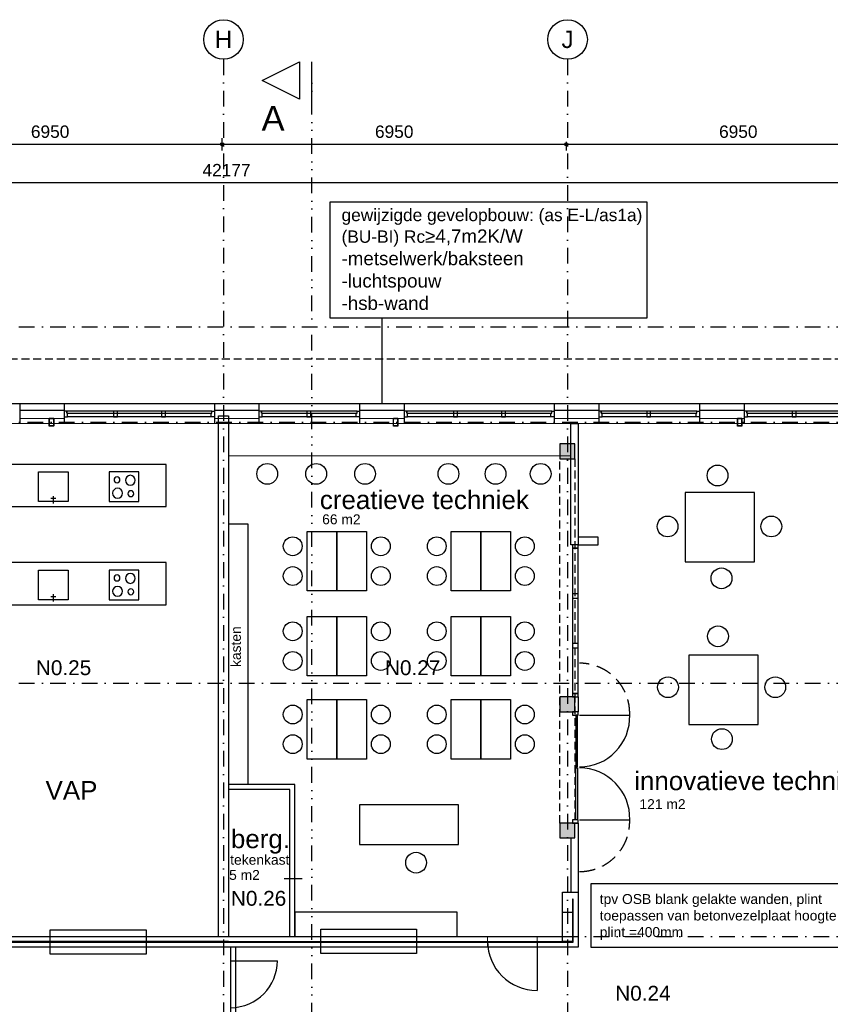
# Model space of a CAD drawing. Header units: millimetres. Extents: x 1137596 to 6076935, y -417599 to 265181.
# Tile 16 of 47: x 1195685 to 1212058, y -305557 to -285665. Entities that reach past the tile are written whole.
import ezdxf
from ezdxf.enums import TextEntityAlignment as Align

# ---------------------------------------------------------------- set-up
doc = ezdxf.new("R2010")
doc.units = ezdxf.units.MM
doc.header["$LTSCALE"] = 50
doc.header["$PDMODE"] = 3
doc.header["$PDSIZE"] = 1
for name, pattern in [('DASHDOT2', [12.7, 6.35, -3.175, 0, -3.175]), ('DASHED2', [9.525, 6.35, -3.175]), ('DIVIDE2', [15.875, 6.35, -3.175, 0, -3.175, 0, -3.175]), ('HIDDEN2', [4.7625, 3.175, -1.5875])]:
    doc.linetypes.add(name, pattern=pattern)
doc.layers.get('0').update_dxf_attribs({"linetype": 'CONTINUOUS'})
doc.layers.get('DEFPOINTS').update_dxf_attribs({"linetype": 'CONTINUOUS'})
for name, color, linetype in [('AL21----_BUITENWAND', 3, 'CONTINUOUS'), ('AL22----_BINNENWAND', 3, 'CONTINUOUS'), ('AL24----_TRAPPEN', 1, 'CONTINUOUS'), ('AL28----_KONSTRUKTIES', 4, 'CONTINUOUS'), ('AL31----_BUITENKOZIJN', 2, 'CONTINUOUS'), ('AL73----_INRKEUKEN', 7, 'CONTINUOUS'), ('Alg-Dik-Az', 4, 'CONTINUOUS'), ('Alg-Dun-Arc', 8, 'CONTINUOUS'), ('bib', 7, 'CONTINUOUS'), ('bib @ 100', 7, 'CONTINUOUS'), ('BiKoz-Draai-Az', 8, 'CONTINUOUS'), ('BiKoz-Hout-Az', 8, 'CONTINUOUS'), ('BiKoz-Hout-Drs', 2, 'CONTINUOUS'), ('BiWand-Bakst-Drs', 3, 'CONTINUOUS'), ('DIM25', 1, 'CONTINUOUS'), ('Inricht-Alg-Az', 1, 'CONTINUOUS'), ('InrOpslag-Alg-Az', 1, 'CONTINUOUS'), ('stalen kolom', 1, 'CONTINUOUS'), ('Stramien-Alg-Az', 9, 'DASHDOT2'), ('Stramien-Alg-Drs', 8, 'CONTINUOUS'), ('Stramien-Alg-Txt', 2, 'CONTINUOUS'), ('Txt25', 2, 'CONTINUOUS'), ('TXT25-Oppvl', 2, 'CONTINUOUS'), ('TXT35', 3, 'CONTINUOUS')]:
    doc.layers.add(name, color=color, linetype=linetype)
doc.styles.add('BOS3', font='arial.ttf')
doc.dimstyles.new('BOS3', dxfattribs={"dimtxt": 2.5, "dimasz": 1.25, "dimexe": 1.25, "dimexo": 0, "dimgap": 1.25, "dimtad": 1, "dimdec": 3, "dimdsep": 46, "dimtxsty": 'BOS3', "dimblk": 'SMALL', "dimblk1": 'SMALL', "dimblk2": 'SMALL', "dimsah": 1, "dimcen": 2.5, "dimclrd": 1, "dimclre": 1, "dimclrt": 2, "dimadec": 4, "dimazin": 2, "dimtfac": 0.4, "dimtdec": 0, "dimtix": 1, "dimtmove": 2, "dimatfit": 3, "dimfxl": 1.25, "dimfxlon": 1, "dimtvp": 1, "dimtolj": 1, "dimarcsym": 0})

# ---------------------------------------------------------------- blocks, each defined once
blk = doc.blocks.new('*U247')
at = {"layer": 'Stramien-Alg-Drs'}
blk.add_circle((-4, 0), 4, dxfattribs=at)
at = {"layer": 'Stramien-Alg-Txt', "style": 'BOS3'}
blk.add_attdef('TEKST', text='', height=3.5, dxfattribs=at).set_placement((-4, 0), align=Align.MIDDLE)
blk = doc.blocks.new('_Small')
at = {"color": 0, "linetype": 'ByBlock', "lineweight": -2}
blk.add_circle((0, 0), 0.25, dxfattribs=at)
blk = doc.blocks.new('*D203')
at = {"layer": 'DEFPOINTS', "color": 0, "transparency": 16777216}
for p in [(752194, -559428), (745244, -559737), (752194, -559871)]:
    blk.add_point(p, dxfattribs=at)
at = {"layer": 'DIM25', "color": 1, "lineweight": -2, "transparency": 16777216}
for p, q in [((745244, -559553), (745244, -559303)), ((752194, -559553), (752194, -559303)), ((745244, -559428), (752194, -559428))]:
    blk.add_line(p, q, dxfattribs=at)
at = {"layer": 'DIM25', "color": 1, "lineweight": -2, "transparency": 16777216, "xscale": 125, "yscale": 125, "zscale": 125, "rotation": 180}
blk.add_blockref('_Small', (745244, -559428), dxfattribs=at)
at = {"layer": 'DIM25', "color": 1, "lineweight": -2, "transparency": 16777216, "xscale": 125, "yscale": 125, "zscale": 125}
blk.add_blockref('_Small', (752194, -559428), dxfattribs=at)
at = {"layer": 'DIM25', "color": 2, "transparency": 16777216, "insert": (748719, -559175), "char_height": 250, "attachment_point": 5, "style": 'BOS3'}
blk.add_mtext('\\A1;6950', dxfattribs=at)
blk = doc.blocks.new('*D204')
at = {"layer": 'DEFPOINTS', "color": 0, "transparency": 16777216}
for p in [(759144, -559252), (759144, -559428), (752194, -559871)]:
    blk.add_point(p, dxfattribs=at)
at = {"layer": 'DIM25', "color": 1, "lineweight": -2, "transparency": 16777216}
for p, q in [((752194, -559553), (752194, -559303)), ((752194, -559428), (759144, -559428)), ((759144, -559377), (759144, -559553))]:
    blk.add_line(p, q, dxfattribs=at)
at = {"layer": 'DIM25', "color": 1, "lineweight": -2, "transparency": 16777216, "xscale": 125, "yscale": 125, "zscale": 125, "rotation": 180}
blk.add_blockref('_Small', (752194, -559428), dxfattribs=at)
at = {"layer": 'DIM25', "color": 1, "lineweight": -2, "transparency": 16777216, "xscale": 125, "yscale": 125, "zscale": 125}
blk.add_blockref('_Small', (759144, -559428), dxfattribs=at)
at = {"layer": 'DIM25', "color": 2, "transparency": 16777216, "insert": (755669, -559175), "char_height": 250, "attachment_point": 5, "style": 'BOS3'}
blk.add_mtext('\\A1;6950', dxfattribs=at)
blk = doc.blocks.new('*D205')
at = {"layer": 'DEFPOINTS', "color": 0, "transparency": 16777216}
for p in [(759144, -559252), (766094, -559161), (766094, -559428)]:
    blk.add_point(p, dxfattribs=at)
at = {"layer": 'DIM25', "color": 1, "lineweight": -2, "transparency": 16777216}
for p, q in [((766094, -559303), (766094, -559553)), ((759144, -559377), (759144, -559553)), ((759144, -559428), (766094, -559428))]:
    blk.add_line(p, q, dxfattribs=at)
at = {"layer": 'DIM25', "color": 1, "lineweight": -2, "transparency": 16777216, "xscale": 125, "yscale": 125, "zscale": 125, "rotation": 180}
blk.add_blockref('_Small', (759144, -559428), dxfattribs=at)
at = {"layer": 'DIM25', "color": 1, "lineweight": -2, "transparency": 16777216, "xscale": 125, "yscale": 125, "zscale": 125}
blk.add_blockref('_Small', (766094, -559428), dxfattribs=at)
at = {"layer": 'DIM25', "color": 2, "transparency": 16777216, "insert": (762619, -559175), "char_height": 250, "attachment_point": 5, "style": 'BOS3'}
blk.add_mtext('\\A1;6950', dxfattribs=at)
blk = doc.blocks.new('*D221')
at = {"layer": 'DEFPOINTS', "color": 0, "transparency": 16777216}
for p in [(773370, -560201), (731193, -564668), (773370, -564683)]:
    blk.add_point(p, dxfattribs=at)
at = {"layer": 'DIM25', "color": 1, "lineweight": -2, "transparency": 16777216}
for p, q in [((731193, -560326), (731193, -560076)), ((773370, -560326), (773370, -560076)), ((731193, -560201), (773370, -560201))]:
    blk.add_line(p, q, dxfattribs=at)
at = {"layer": 'DIM25', "color": 1, "lineweight": -2, "transparency": 16777216, "xscale": 125, "yscale": 125, "zscale": 125, "rotation": 180}
blk.add_blockref('_Small', (731193, -560201), dxfattribs=at)
at = {"layer": 'DIM25', "color": 1, "lineweight": -2, "transparency": 16777216, "xscale": 125, "yscale": 125, "zscale": 125}
blk.add_blockref('_Small', (773370, -560201), dxfattribs=at)
at = {"layer": 'DIM25', "color": 2, "transparency": 16777216, "insert": (752282, -559950), "char_height": 250, "attachment_point": 5, "style": 'BOS3'}
blk.add_mtext('\\A1;42177', dxfattribs=at)
blk = doc.blocks.new('H831-01-')
at = {"color": 0, "linetype": 'ByBlock'}
for p, q in [((0, -600), (0, 0)), ((0, 0), (600, 0)), ((600, 0), (600, -600)), ((600, -600), (0, -600))]:
    blk.add_line(p, q, dxfattribs=at)
for centre, radius in [((170, -169), 100), ((440, -160), 60), ((160, -440), 60), ((430, -430), 100)]:
    blk.add_circle(centre, radius, dxfattribs=at)
blk = doc.blocks.new('bureau 2000-800-750')
at = {"layer": 'Inricht-Alg-Az'}
blk.add_lwpolyline([(0, 0), (2000, 0), (2000, 800), (0, 800)], close=True, dxfattribs=at)
blk = doc.blocks.new('H100059-_871429120820')
blk.add_lwpolyline([(0, 1200), (600, 1200), (600, 0), (0, 0)], close=True)
for centre in [(890, 900), (890, 300)]:
    blk.add_circle(centre, 190)
blk = doc.blocks.new('kolom_1')
at = {"layer": 'stalen kolom'}
blk.add_lwpolyline([(0, 0), (300, 0), (300, 300), (0, 300)], close=True, dxfattribs=at)
blk = doc.blocks.new('tijdelijk')
at = {"layer": 'Alg-Dun-Arc', "transparency": 33554687}
h = blk.add_hatch(color=256, dxfattribs=at)
h.dxf.hatch_style = 1
h.paths.add_polyline_path([(15246, 13235), (15546, 13235), (15546, 13535), (15246, 13535)])
h = blk.add_hatch(color=256, dxfattribs=at)
h.dxf.hatch_style = 1
h.paths.add_polyline_path([(15244, 8126), (15544, 8126), (15544, 8426), (15244, 8426)])
h = blk.add_hatch(color=256, dxfattribs=at)
h.dxf.hatch_style = 1
h.paths.add_polyline_path([(15244, 8126), (15544, 8126), (15544, 8426), (15244, 8426)])
h = blk.add_hatch(color=256, dxfattribs=at)
h.dxf.hatch_style = 1
h.paths.add_polyline_path([(15246, 5576), (15546, 5576), (15546, 5876), (15246, 5876)])
at = {"color": 1}
for p, q in [((8600, -450), (8600, 3370)), ((8700, -580), (8700, 3370)), ((8588, 3096), (9538, 3096))]:
    blk.add_line(p, q, dxfattribs=at)
blk.add_arc((8588, 3096), 950, 270.7203, 0.0002, dxfattribs=at)
at = {"layer": 'stalen kolom', "linetype": 'HIDDEN2'}
for points in [[(15246, 5876), (15246, 13235)], [(15546, 13235), (15546, 5876)]]:
    blk.add_lwpolyline(points, dxfattribs=at)
at = {"layer": 'stalen kolom', "color": 4}
blk.add_lwpolyline([(15300, 4079), (15500, 4079), (15500, 3485), (15300, 3485)], close=True, dxfattribs=at)
at = {"layer": 'bib'}
for p in [(15246, 13235), (15244, 8126), (15246, 5576)]:
    blk.add_blockref('kolom_1', p, dxfattribs=at)
blk = doc.blocks.new('doorsneden')
at = {"layer": 'Alg-Dik-Az', "linetype": 'DIVIDE2'}
blk.add_line((43781, -63991), (43781, 5353), dxfattribs=at)
at = {"layer": 'Alg-Dik-Az'}
blk.add_line((43781, 4603), (43781, 5353), dxfattribs=at)
blk.add_lwpolyline([(43531, 4603), (42781, 4978), (43531, 5353)], close=True, dxfattribs=at)
at = {"layer": 'Alg-Dik-Az', "style": 'BOS3'}
blk.add_text('A', height=500, dxfattribs=at).set_placement((42766, 3963))
blk = doc.blocks.new('*U252')
at = {"layer": 'TXT25-Oppvl', "style": 'BOS3'}
blk.add_attdef('OPPERVLAKTE2', (0, -3), '', height=2, dxfattribs=at)
at = {"layer": 'TXT35', "style": 'BOS3'}
for tag, p, height in [('RUIMTENUMMER', (0, 4), 3), ('RUIMTENAAM', (0, 0), 2.5)]:
    blk.add_attdef(tag, p, '', height=height, dxfattribs=at)
blk = doc.blocks.new('stramienen')
at = {"layer": 'Stramien-Alg-Az'}
for p, q in [((730479.0455, -565041.1412), (776404.4348, -565041.1412)), ((730479.0585, -575432.0924), (776404.4477, -575432.0924))]:
    blk.add_line(p, q, dxfattribs=at)
for points in [[(752220.671, -557711.0088), (752220.671, -629125.4991)], [(759170.6692, -557711.0234), (759170.6692, -629125.5137)], [(703629.6064, -563117.1403), (776404.4348, -563117.1403)], [(703629.6064, -570317.1403), (776404.4348, -570317.1403)]]:
    blk.add_lwpolyline(points, dxfattribs=at)
at = {"layer": 'bib @ 100', "xscale": 100, "yscale": 100, "zscale": 100}
for p, values in [((752620.671, -557311.0088), {'TEKST': 'H'}), ((759570.6692, -557311.0234), {'TEKST': 'J'})]:
    blk.add_blockref('*U247', p, dxfattribs=at).add_auto_attribs(values)
at = {"layer": 'DIM25'}
for base, p1, p2, picture, middle in [((752193.7268, -559427.6625), (745243.7265, -559736.7936), (752193.7268, -559870.693), '*D203', (748718.7267, -559175.0193)), ((759143.6766, -559427.6625), (752193.6768, -559870.693), (759143.6766, -559252.196), '*D204', (755668.6767, -559175.0193)), ((766093.9118, -559427.6625), (759143.9116, -559252.196), (766093.9118, -559160.7554), '*D205', (762618.9117, -559175.0193)), ((773370.1995, -560200.9072), (731193.1993, -564668.0989), (773370.1995, -564683.3413), '*D221', (752281.6994, -559950.3957))]:
    dim = blk.add_linear_dim(base=base, p1=p1, p2=p2, dimstyle='BOS3', override={"dimscale": 0, "dimtxt": 2.5, "dimasz": 1.25, "dimexe": 1.25, "dimexo": 1.25, "dimgap": 1.25, "dimclrt": 2, "dimfxl": 1.25, "dimfxlon": 1}, dxfattribs=at)
    dim.commit()
    dim.dimension.update_dxf_attribs({"geometry": picture, "text_midpoint": middle})

msp = doc.modelspace()

# ---------------------------------------------------------------- linework, layer by layer
at = {"color": 1, "lineweight": 0}
for p, q in [((1199617.1485, -293422.5323), (1196585.6213, -293422.5219)), ((1202549.1962, -293422.5303), (1200517.1485, -293422.5198)), ((1206482.6168, -293422.5271), (1203451.0897, -293422.5167)), ((1209414.6646, -293422.52), (1207382.6168, -293422.5096)), ((1212352.2112, -293422.52), (1210320.1634, -293422.5096)), ((1199617.1485, -293822.5329), (1196585.6213, -293822.5329)), ((1202549.1962, -293822.5308), (1200517.1485, -293822.5308)), ((1206482.6168, -293822.5277), (1203451.0897, -293822.5277)), ((1209414.6646, -293822.5206), (1207382.6168, -293822.5206)), ((1212352.2112, -293822.5206), (1210320.1634, -293822.5206))]:
    msp.add_line(p, q, dxfattribs=at)
at = {"color": 1, "linetype": 'ByBlock'}
msp.add_line((1199900.728, -294471.5638), (1206817.5517, -294479.552), dxfattribs=at)
at = {"color": 1}
for p, q in [((1201023.8975, -303017.3989), (1201391.7742, -303017.3989)), ((1206133.8438, -304278.9211), (1206133.8443, -305278.9211))]:
    msp.add_line(p, q, dxfattribs=at)
at = {"color": 3, "lineweight": 0}
for p, q in [((1205134.1, -304301.5458), (1205134.0998, -304186.5456)), ((1205134.0998, -304186.5456), (1205134.1002, -304401.5425)), ((1206133.8439, -304401.5407), (1206133.8435, -304186.5439))]:
    msp.add_line(p, q, dxfattribs=at)
at = {"color": 3, "lineweight": 0, "flags": 128}
for points in [[(1220822.9527, -293422.5204), (1178851.6785, -293422.5509)], [(1196585.6213, -293722.5379), (1195685.6213, -293722.5385)], [(1200517.1485, -293722.535), (1199617.1485, -293722.5356)], [(1203451.0897, -293722.5328), (1202551.0897, -293722.5335)], [(1207382.6168, -293722.53), (1206482.6168, -293722.5306)], [(1210316.558, -293722.5278), (1209416.558, -293722.5285)], [(1179051.6787, -293822.5421), (1220551.6773, -293822.5203)]]:
    msp.add_lwpolyline(points, dxfattribs=at)
at = {"color": 1, "linetype": 'ByBlock'}
for points in [[(1210527.5624, -296620.1854), (1210527.5624, -295220.1854), (1209127.5624, -295220.1854), (1209127.5624, -296620.1854)], [(1210601.8105, -299906.4546), (1210601.8105, -298506.4546), (1209201.8105, -298506.4546), (1209201.8105, -299906.4546)]]:
    msp.add_lwpolyline(points, close=True, dxfattribs=at)
at = {"color": 1}
msp.add_lwpolyline([(1199901.6872, -295849.4849), (1200291.5914, -295849.4849), (1200291.5914, -301117.1878), (1199901.6899, -301117.188)], dxfattribs=at)
at = {"color": 3}
msp.add_lwpolyline([(1206966.6948, -296275.0607), (1207366.3681, -296275.0607), (1207366.3681, -296122.3347), (1206966.6948, -296122.3347)], dxfattribs=at)
at = {"color": 1}
for points in [[(1207223.8375, -304400.5068), (1212253.813, -304400.5068), (1212253.813, -303123.4723), (1207223.8375, -303123.4723)], [(1201243.5135, -304186.5476), (1204518.3546, -304186.5478), (1204518.3546, -303692.5428), (1201243.5135, -303692.5427)], [(1196302.639, -304052.0354), (1198237.1597, -304052.0354), (1198237.1597, -304547.2179), (1196302.639, -304547.2179)], [(1201767.776, -304035.5034), (1203702.2968, -304035.5034), (1203702.2968, -304530.6859), (1201767.776, -304530.6859)]]:
    msp.add_lwpolyline(points, close=True, dxfattribs=at)
at = {"color": 1, "linetype": 'ByBlock'}
for centre in [(1200684.8093, -294840.539), (1201672.8838, -294840.539), (1202660.9584, -294840.539), (1204344.3694, -294840.539), (1205295.8875, -294840.539), (1206206.9258, -294840.539), (1209779.813, -294874.0443), (1208771.0793, -295903.6802), (1210865.7016, -295903.6802), (1209859.785, -296951.4802), (1209788.6036, -298122.1947), (1208779.8699, -299151.8305), (1210945.8945, -299151.8305), (1209868.5755, -300199.6305), (1203691.1015, -302695.2957)]:
    msp.add_circle(centre, 210, dxfattribs=at)
at = {"color": 1}
msp.add_arc((1206133.844, -304278.9211), 1000, 180.00001297, 270.00001297, dxfattribs=at)
at = {"layer": 'AL21----_BUITENWAND'}
for p, q in [((1195685.6213, -293422.5386), (1195685.6213, -293822.5333)), ((1196585.6213, -293422.538), (1196585.6213, -293822.5329)), ((1199617.1485, -293422.5358), (1199617.1485, -293822.5313)), ((1200517.1485, -293422.5351), (1200517.1485, -293822.5308)), ((1202551.0897, -293422.5336), (1202551.0897, -293822.5297)), ((1203451.0897, -293422.533), (1203451.0897, -293822.5293)), ((1206482.6168, -293422.5308), (1206482.6168, -293822.5277)), ((1207382.6168, -293422.5138), (1207382.6168, -293822.5272)), ((1209416.558, -293422.512), (1209416.558, -293822.5262)), ((1210316.558, -293422.5096), (1210316.558, -293822.5206))]:
    msp.add_line(p, q, dxfattribs=at)
for points in [[(1179478.7602, -293557.8207), (1178773.6273, -293557.8207), (1178773.6272, -293422.539), (1220821.6766, -293422.5019), (1220821.6767, -293601.5282), (1220821.6767, -293601.5282), (1220821.6787, -294183.8148), (1220751.6777, -294183.8148), (1220751.6777, -293557.8198), (1220039.317, -293557.8198)], [(1196585.6213, -293557.8203), (1195685.6213, -293557.8203)], [(1200517.1485, -293557.8202), (1199617.1485, -293557.8203)], [(1203451.0897, -293557.8202), (1202551.0897, -293557.8202)], [(1207382.6168, -293557.8201), (1206482.6168, -293557.8201)], [(1210316.558, -293557.82), (1209416.558, -293557.82)]]:
    msp.add_lwpolyline(points, dxfattribs=at)
at = {"layer": 'AL22----_BINNENWAND'}
for p, q in [((1206966.6948, -301895.0879), (1206966.6948, -303289.2948)), ((1206817.5517, -302195.0874), (1206817.5517, -303289.2948))]:
    msp.add_line(p, q, dxfattribs=at)
for points in [[(1199701.6738, -293671.5643), (1199901.6748, -293671.5643), (1199901.6923, -304186.5543), (1206651.6951, -304186.5431), (1206651.6943, -303289.2946), (1206851.6948, -303289.2946), (1206966.6948, -303289.2946), (1206966.6938, -304401.5392), (1192636.6889, -304401.5655), (1192636.687, -303692.5658), (1192951.6855, -303692.5658), (1192951.6855, -303692.5658), (1192951.6871, -304186.566), (1194372.3816, -304186.5632), (1194372.3771, -301891.9352), (1195440.4172, -301891.9387), (1195440.4167, -302016.9548), (1194497.3867, -302016.9356), (1194497.3791, -304186.5631), (1199701.6875, -304186.5528)], [(1206966.6948, -296275.0607), (1206817.5517, -296275.0607), (1206817.5518, -293822.5277), (1206966.6949, -293822.5277)], [(1201243.5135, -304186.553), (1201243.5138, -301117.1875), (1199901.6899, -301117.188), (1199901.6895, -304186.5534)], [(1201143.5136, -304186.5551), (1201143.5138, -301217.1876), (1199901.6955, -301217.1881), (1199901.6954, -304186.5556)]]:
    msp.add_lwpolyline(points, close=True, dxfattribs=at)
for points in [[(1206966.6948, -301895.0879), (1206897.6696, -301895.0879)], [(1199901.6855, -304301.5541), (1206866.6938, -304301.5431), (1206866.6946, -303434.2481), (1206851.6946, -303434.2481), (1206851.6938, -304286.5441), (1206651.6933, -304286.5421)], [(1192736.6863, -303792.5658), (1192736.6879, -304301.5655), (1199701.6962, -304301.5545)], [(1199901.6962, -304286.5553), (1192751.687, -304286.5656), (1192751.687, -303792.5658)], [(1199701.6962, -304301.5543), (1199901.6855, -304301.5531)], [(1199901.6962, -304286.5553), (1206651.6933, -304286.5441), (1206651.6933, -304286.5421)]]:
    msp.add_lwpolyline(points, dxfattribs=at)
at = {"layer": 'AL24----_TRAPPEN', "linetype": 'HIDDEN2'}
msp.add_lwpolyline([(1194185.6821, -344671.5746), (1194185.8118, -319491.5975), (1194185.8118, -319491.5975), (1221121.7245, -319491.5975), (1221121.7245, -319491.5975), (1221121.7245, -293422.5202), (1221121.7245, -292522.5202), (1178973.6263, -292522.5202)], dxfattribs=at)
at = {"layer": 'AL28----_KONSTRUKTIES'}
for points in [[(1196371.6792, -293720.5643), (1196371.6792, -293870.5643, -0.4142135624), (1196366.6792, -293875.5643), (1196286.6772, -293875.5643, -0.4142135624), (1196281.6772, -293870.5643), (1196281.6772, -293720.5643, -0.4142135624), (1196286.6772, -293715.5643), (1196366.6792, -293715.5643, -0.4142135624)], [(1196365.6792, -293722.5643), (1196365.6792, -293868.5643, -0.4142135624), (1196364.6792, -293869.5643), (1196288.6772, -293869.5643, -0.4142135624), (1196287.6772, -293868.5643), (1196287.6772, -293722.5643, -0.4142135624), (1196288.6772, -293721.5643), (1196364.6792, -293721.5643, -0.4142135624)], [(1203321.6777, -293720.5575), (1203321.6777, -293870.5575, -0.4142135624), (1203316.6777, -293875.5575), (1203236.6757, -293875.5575, -0.4142135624), (1203231.6757, -293870.5575), (1203231.6757, -293720.5575, -0.4142135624), (1203236.6757, -293715.5575), (1203316.6777, -293715.5575, -0.4142135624)], [(1203315.6777, -293722.5575), (1203315.6777, -293868.5575, -0.4142135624), (1203314.6777, -293869.5575), (1203238.6757, -293869.5575, -0.4142135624), (1203237.6757, -293868.5575), (1203237.6757, -293722.5575, -0.4142135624), (1203238.6757, -293721.5575), (1203314.6777, -293721.5575, -0.4142135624)], [(1210271.6768, -293720.5458), (1210271.6768, -293870.5458, -0.4142135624), (1210266.6768, -293875.5458), (1210186.6749, -293875.5458, -0.4142135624), (1210181.6749, -293870.5458), (1210181.6749, -293720.5458, -0.4142135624), (1210186.6749, -293715.5458), (1210266.6768, -293715.5458, -0.4142135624)], [(1210265.6768, -293722.5458), (1210265.6768, -293868.5458, -0.4142135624), (1210264.6768, -293869.5458), (1210188.6749, -293869.5458, -0.4142135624), (1210187.6749, -293868.5458), (1210187.6749, -293722.5458, -0.4142135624), (1210188.6749, -293721.5458), (1210264.6768, -293721.5458, -0.4142135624)]]:
    msp.add_lwpolyline(points, format="xyb", close=True, dxfattribs=at)
at = {"layer": 'AL31----_BUITENKOZIJN'}
for points in [[(1196585.6135, -293572.9904), (1196585.6213, -293686.9914), (1196652.6167, -293686.9914), (1196652.6167, -293612.9904), (1196635.6145, -293612.9904), (1196635.6139, -293572.9904), (1196585.6213, -293572.9904)], [(1199617.1563, -293572.9904), (1199617.1485, -293686.9914), (1199550.1531, -293686.9914), (1199550.1531, -293612.9904), (1199567.1553, -293612.9904), (1199567.1559, -293572.9904), (1199617.1485, -293572.9904)], [(1200517.1407, -293572.9883), (1200517.1485, -293686.9893), (1200584.1438, -293686.9893), (1200584.1438, -293612.9883), (1200567.1416, -293612.9883), (1200567.1411, -293572.9883), (1200517.1485, -293572.9883)], [(1202549.2041, -293572.9883), (1202549.1962, -293686.9893), (1202482.2009, -293686.9893), (1202482.2009, -293612.9883), (1202499.2031, -293612.9883), (1202499.2037, -293572.9883), (1202549.1962, -293572.9883)], [(1203451.0818, -293572.9852), (1203451.0897, -293686.9862), (1203518.085, -293686.9862), (1203518.085, -293612.9852), (1203501.0828, -293612.9852), (1203501.0822, -293572.9852), (1203451.0897, -293572.9852)], [(1206482.6246, -293572.9852), (1206482.6168, -293686.9862), (1206415.6214, -293686.9862), (1206415.6214, -293612.9852), (1206432.6236, -293612.9852), (1206432.6242, -293572.9852), (1206482.6168, -293572.9852)], [(1207382.609, -293572.9781), (1207382.6168, -293686.9791), (1207449.6122, -293686.9791), (1207449.6122, -293612.9781), (1207432.61, -293612.9781), (1207432.6094, -293572.9781), (1207382.6168, -293572.9781)], [(1209414.6724, -293572.9781), (1209414.6646, -293686.9791), (1209347.6692, -293686.9791), (1209347.6692, -293612.9781), (1209364.6714, -293612.9781), (1209364.672, -293572.9781), (1209414.6646, -293572.9781)], [(1210320.1556, -293572.9781), (1210320.1634, -293686.9791), (1210387.1588, -293686.9791), (1210387.1588, -293612.9781), (1210370.1566, -293612.9781), (1210370.156, -293572.9781), (1210320.1634, -293572.9781)], [(1199550.1446, -293686.9924), (1196645.2014, -293686.9924)], [(1202482.1923, -293686.9903), (1200576.7285, -293686.9903)], [(1206415.6129, -293686.9872), (1203510.6697, -293686.9872)], [(1209347.6607, -293686.9801), (1207442.1969, -293686.9801)], [(1212285.2073, -293686.9801), (1210379.7435, -293686.9801)]]:
    msp.add_lwpolyline(points, dxfattribs=at)
for points in [[(1199567.1475, -293612.9904), (1199567.1475, -293572.9924), (1196635.6145, -293572.9871), (1196635.6145, -293612.9882)], [(1197579.9415, -293686.9924), (1197659.9418, -293686.9924), (1197659.9418, -293572.9897), (1197579.9415, -293572.9897)], [(1198551.409, -293686.9924), (1198631.4093, -293686.9924), (1198631.4093, -293572.9897), (1198551.409, -293572.9897)], [(1202499.1953, -293612.9883), (1202499.1953, -293572.9903), (1200567.1416, -293572.985), (1200567.1416, -293612.9861)], [(1201483.4568, -293686.9903), (1201563.4571, -293686.9903), (1201563.4571, -293572.9876), (1201483.4568, -293572.9876)], [(1206432.6158, -293612.9852), (1206432.6158, -293572.9872), (1203501.0828, -293572.9819), (1203501.0828, -293612.983)], [(1204445.4098, -293686.9872), (1204525.4102, -293686.9872), (1204525.4102, -293572.9845), (1204445.4098, -293572.9845)], [(1205416.8773, -293686.9872), (1205496.8776, -293686.9872), (1205496.8776, -293572.9845), (1205416.8773, -293572.9845)], [(1209364.6636, -293612.9781), (1209364.6636, -293572.9801), (1207432.61, -293572.9748), (1207432.61, -293612.9759)], [(1208348.9251, -293686.9801), (1208428.9254, -293686.9801), (1208428.9254, -293572.9774), (1208348.9251, -293572.9774)], [(1212302.2102, -293612.9781), (1212302.2102, -293572.9801), (1210370.1566, -293572.9748), (1210370.1566, -293612.9759)], [(1211286.4717, -293686.9801), (1211366.472, -293686.9801), (1211366.472, -293572.9774), (1211286.4717, -293572.9774)]]:
    msp.add_lwpolyline(points, close=True, dxfattribs=at)
at = {"layer": 'AL73----_INRKEUKEN'}
for points in [[(1198640.329, -294651.3478), (1194440.329, -294651.3478), (1194440.329, -295501.3478), (1198640.329, -295501.3478)], [(1196066.0595, -294801.3478), (1196666.0595, -294801.3478), (1196666.0595, -295401.3478), (1196066.0595, -295401.3478)], [(1198640.329, -296633.3453), (1194440.329, -296633.3453), (1194440.329, -297483.3453), (1198640.329, -297483.3453)], [(1196066.0595, -296783.3453), (1196666.0595, -296783.3453), (1196666.0595, -297383.3453), (1196066.0595, -297383.3453)]]:
    msp.add_lwpolyline(points, close=True, dxfattribs=at)
for points in [[(1196416.0595, -295340.1412), (1196316.0595, -295340.1412)], [(1196366.0595, -295440.1412), (1196366.0595, -295290.1412)], [(1196416.0595, -297322.1386), (1196316.0595, -297322.1386)], [(1196366.0595, -297422.1386), (1196366.0595, -297272.1386)]]:
    msp.add_lwpolyline(points, dxfattribs=at)
at = {"layer": 'BiKoz-Draai-Az'}
for p, q in [((1206994.4489, -299712.5812), (1208005.3795, -299712.5812)), ((1206994.4489, -301827.5812), (1208005.3795, -301827.5812))]:
    msp.add_line(p, q, dxfattribs=at)
at = {"layer": 'BiKoz-Draai-Az', "linetype": 'DASHED2'}
for centre, start, end in [((1206994.0216, -299677.6127), 358.01974396, 89.97580826), ((1206994.0216, -301862.5497), 270.02419174, 1.98025604)]:
    msp.add_arc(centre, 1011.9622, start, end, dxfattribs=at)
at = {"layer": 'BiKoz-Draai-Az'}
for centre, start, end in [((1206994.0216, -299747.5497), 270.02419174, 1.98025604), ((1206994.0216, -301792.6127), 358.01974396, 89.97580826)]:
    msp.add_arc(centre, 1011.9622, start, end, dxfattribs=at)
at = {"layer": 'BiKoz-Hout-Az'}
msp.add_lwpolyline([(1206852.6948, -299278.5816), (1206966.6948, -299278.5816), (1206966.6948, -296342.0607), (1206852.6948, -296342.0607)], close=True, dxfattribs=at)
at = {"layer": 'BiKoz-Hout-Drs'}
for points in [[(1206966.6948, -296342.0607), (1206966.6948, -296275.0607), (1206852.6948, -296275.0607), (1206852.6948, -296342.0607)], [(1206966.6948, -297354.7344), (1206966.6948, -297264.7344), (1206852.6948, -297264.7344), (1206852.6948, -297354.7344)], [(1206966.6924, -298355.9074), (1206966.6924, -298265.9074), (1206852.6924, -298265.9074), (1206852.6924, -298355.9074)], [(1206966.6948, -299345.5816), (1206966.6948, -299278.5816), (1206852.6948, -299278.5816), (1206852.6948, -299345.5816)], [(1206966.6948, -299645.5812), (1206897.6696, -299645.5812), (1206897.6696, -299345.5816), (1206966.6948, -299345.5816)], [(1206966.6948, -299712.5812), (1206966.6948, -299645.5812), (1206852.6948, -299645.5812), (1206852.6948, -299712.5812)], [(1206914.6948, -299712.5812), (1206914.6948, -300761.5812), (1206954.6948, -300761.5812), (1206954.6948, -299712.5812)], [(1206914.6948, -301827.5812), (1206914.6948, -300778.5812), (1206954.6948, -300778.5812), (1206954.6948, -301827.5812)], [(1206966.6948, -301894.5812), (1206966.6948, -301827.5812), (1206852.6948, -301827.5812), (1206852.6948, -301894.5812)]]:
    msp.add_lwpolyline(points, close=True, dxfattribs=at)
at = {"layer": 'Txt25'}
msp.add_lwpolyline([(1201951.0587, -291686.6759), (1208359.4545, -291686.6759), (1208359.4545, -289349.1815), (1201951.0587, -289349.1815)], close=True, dxfattribs=at)

# ---------------------------------------------------------------- block references
msp.add_blockref('stramienen', (447580.4278, 271245.5598))
at = {"layer": 'AL73----_INRKEUKEN', "xscale": -1}
for p in [(1198090.329, -294801.3478), (1198090.329, -296783.3453)]:
    msp.add_blockref('H831-01-', p, dxfattribs=at)
at = {"layer": 'bib'}
msp.add_blockref('doorsneden', (1157803.7793, -291871.5804), dxfattribs=at)
at = {"layer": 'bib', "color": 1, "linetype": 'ByBlock'}
msp.add_blockref('bureau 2000-800-750', (1202545.1265, -302325.3583), dxfattribs=at)
at = {"layer": 'bib @ 100'}
ref = msp.add_blockref('*U252', (1196011.3546, -299306.9448), dxfattribs=dict(at, xscale=100, yscale=100, zscale=100))
ref.add_attrib('RUIMTENUMMER', 'N0.25', (1196011.3546, -298906.9448), dxfattribs={"layer": 'TXT35', "height": 300, "style": 'BOS3'})
ref = msp.add_blockref('*U252', (1203062.899, -299306.9448), dxfattribs=dict(at, xscale=100, yscale=100, zscale=100))
ref.add_attrib('RUIMTENUMMER', 'N0.27', (1203062.899, -298906.9448), dxfattribs={"layer": 'TXT35', "height": 300, "style": 'BOS3'})
ref = msp.add_blockref('*U252', (1199950.7026, -303965.3529), dxfattribs=dict(at, xscale=100, yscale=100, zscale=100))
ref.add_attrib('RUIMTENUMMER', 'N0.26', (1199950.7026, -303565.3529), dxfattribs={"layer": 'TXT35', "height": 300, "style": 'BOS3'})
ref = msp.add_blockref('*U252', (1207713.5595, -305883.1904), dxfattribs=dict(at, xscale=100, yscale=100, zscale=100))
ref.add_attrib('RUIMTENUMMER', 'N0.24', (1207713.5595, -305483.1904), dxfattribs={"layer": 'TXT35', "height": 300, "style": 'BOS3'})
at = {"layer": 'BiWand-Bakst-Drs'}
msp.add_blockref('tijdelijk', (1191351.6867, -307771.5676), dxfattribs=at)
at = {"layer": 'InrOpslag-Alg-Az', "rotation": 179.9999999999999}
for p in [(1202089.1059, -296004.3653), (1204998.6457, -296004.3653), (1202089.1059, -297720.75), (1204998.6457, -297720.75), (1202089.1059, -299402.0744), (1204998.6457, -299402.0744)]:
    msp.add_blockref('H100059-_871429120820', p, dxfattribs=at)
at = {"layer": 'InrOpslag-Alg-Az'}
for p in [(1202089.1059, -297204.3653), (1204998.6457, -297204.3653), (1202089.1059, -298920.75), (1204998.6457, -298920.75), (1202089.1059, -300602.0744), (1204998.6457, -300602.0744)]:
    msp.add_blockref('H100059-_871429120820', p, dxfattribs=at)

# ---------------------------------------------------------------- texts
at = {"style": 'BOS3'}
for s, p in [('creatieve techniek', (1201747.5013, -295551.7886)), ('innovatieve techniek', (1208097.1896, -301230.3521)), ('VAP', (1196206.7525, -301420.9271)), ('berg. ', (1199950.6819, -302402.1969))]:
    msp.add_text(s, height=375, dxfattribs=at).set_placement(p)
at = {"color": 1, "style": 'BOS3'}
for s, p in [('66 m2', (1202182.2489, -295859.2244)), ('121 m2', (1208668.4838, -301612.9184)), ('tekenkast', (1200534.3568, -302736.819)), ('5 m2', (1200224.7684, -303043.4787))]:
    msp.add_text(s, height=200, dxfattribs=at).set_placement(p, align=Align.CENTER)
msp.add_text('kasten', height=200, rotation=90, dxfattribs=at).set_placement((1200151.9966, -298331.2907), align=Align.CENTER)
at = {"color": 1, "insert": (1207400.7796, -303330.0369), "char_height": 200, "attachment_point": 1, "style": 'BOS3'}
msp.add_mtext_dynamic_manual_height_columns('tpv OSB blank gelakte wanden, plint toepassen van betonvezelplaat hoogte plint =400mm ', width=5108.882155, gutter_width=1250, heights=[0], dxfattribs=at)
at = {"layer": 'Txt25', "insert": (1202185.6138, -289485.5613), "char_height": 250, "attachment_point": 1, "style": 'BOS3'}
msp.add_mtext_dynamic_manual_height_columns('gewijzigde gevelopbouw: (as E-L/as1a) (BU-BI) Rc{\\H1.0833x;≥4,7m2K/W\\P-metselwerk/baksteen\\P-luchtspouw\\P-hsb-wand}', width=6940.903373, gutter_width=1250, heights=[0], dxfattribs=at)

# ---------------------------------------------------------------- leaders
at = {"layer": 'AL21----_BUITENWAND'}
msp.add_leader([(1203005.8712, -293422.5176), (1203005.8704, -291686.6759)], dimstyle='BOS3', override={"dimscale": 0}, dxfattribs=at)

doc.saveas('drawing.dxf')
